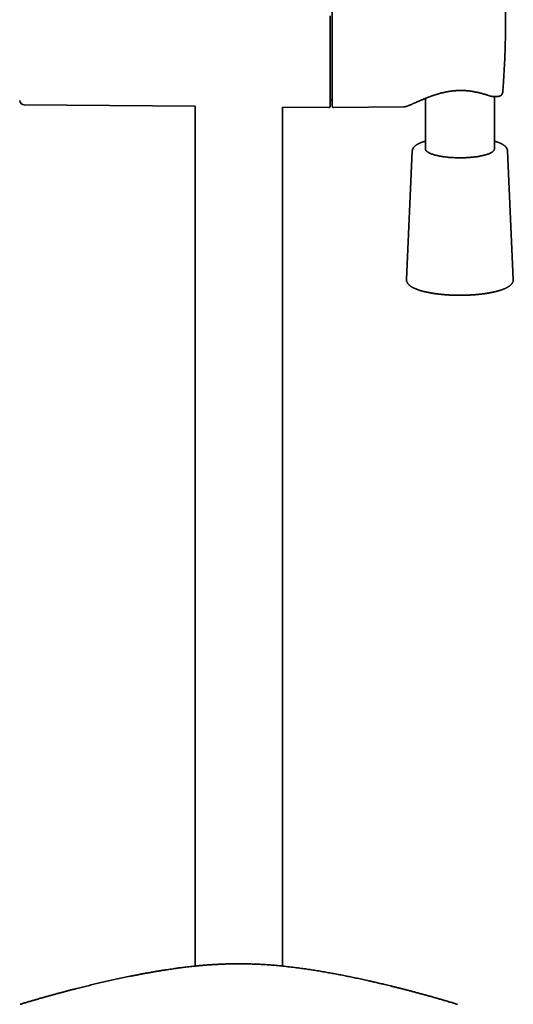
# Model space of a CAD drawing. Header units: millimetres. Extents: x 8 to 890, y 12 to 1884.
# Tile 20 of 26: x 412 to 520, y 1326 to 1540. Entities that reach past the tile are written whole.
import ezdxf

# ---------------------------------------------------------------- set-up
doc = ezdxf.new("R2010")
doc.units = ezdxf.units.MM

msp = doc.modelspace()

# ---------------------------------------------------------------- linework, layer by layer
at = {"color": 7, "linetype": 'Continuous', "lineweight": 35}
for p, q in [((517.47, 1524.7), (517.47, 1524.7)), ((479.9, 1522.98), (480.35, 1522.98)), ((500.65, 1523.35), (500.65, 1512.34)), ((515.54, 1523.76), (516.5, 1523.78)), ((515.65, 1512.34), (515.65, 1523.76)), ((413.27, 1521.93), (450.5, 1521.61)), ((450.5, 1521.61), (450.5, 1334.41)), ((469.5, 1334.41), (469.5, 1521.44)), ((469.5, 1521.44), (479.6, 1521.36)), ((480.65, 1521.36), (495.92, 1521.49)), ((495.92, 1521.49), (495.92, 1521.49)), ((497.78, 1511.91), (496.52, 1483.9)), ((519.78, 1483.9), (518.52, 1511.91))]:
    msp.add_line(p, q, dxfattribs=at)
at = {"color": 7, "linetype": 'Continuous', "lineweight": 35, "flags": 128}
for points in [[(507.55, 1510.41), (507.29, 1510.42), (507.03, 1510.42), (506.77, 1510.44), (506.52, 1510.45), (506.27, 1510.47), (506.01, 1510.48), (505.77, 1510.5), (505.52, 1510.53), (505.28, 1510.55), (505.04, 1510.58), (504.8, 1510.61), (504.57, 1510.64), (504.35, 1510.67), (504.13, 1510.71), (503.91, 1510.74), (503.7, 1510.78), (503.49, 1510.82), (503.29, 1510.87), (503.09, 1510.91), (502.9, 1510.96), (502.72, 1511), (502.54, 1511.05), (502.37, 1511.11), (502.21, 1511.16), (502.06, 1511.21), (501.91, 1511.27), (501.77, 1511.32), (501.64, 1511.38), (501.51, 1511.44), (501.39, 1511.5), (501.28, 1511.56), (501.18, 1511.62), (501.09, 1511.69), (501.01, 1511.75), (500.93, 1511.82), (500.87, 1511.88), (500.81, 1511.95), (500.76, 1512.01), (500.72, 1512.08), (500.69, 1512.15), (500.67, 1512.21), (500.65, 1512.28), (500.65, 1512.34)], [(515.65, 1512.34), (515.65, 1512.31), (515.64, 1512.24), (515.62, 1512.17), (515.59, 1512.1), (515.56, 1512.04), (515.51, 1511.97), (515.46, 1511.91), (515.39, 1511.84), (515.32, 1511.78), (515.24, 1511.71), (515.15, 1511.65), (515.05, 1511.59), (514.95, 1511.52), (514.83, 1511.46), (514.71, 1511.4), (514.58, 1511.35), (514.44, 1511.29), (514.3, 1511.23), (514.15, 1511.18), (513.99, 1511.12), (513.82, 1511.07), (513.64, 1511.02), (513.46, 1510.97), (513.28, 1510.93), (513.08, 1510.88), (512.88, 1510.84), (512.68, 1510.8), (512.47, 1510.76), (512.25, 1510.72), (512.03, 1510.68), (511.81, 1510.65), (511.58, 1510.62), (511.35, 1510.59), (511.11, 1510.56), (510.87, 1510.53), (510.62, 1510.51), (510.38, 1510.49), (510.13, 1510.47), (509.87, 1510.45), (509.62, 1510.44), (509.36, 1510.43), (509.11, 1510.42), (508.85, 1510.41), (508.59, 1510.41), (508.33, 1510.4), (508.07, 1510.4), (507.81, 1510.4), (507.55, 1510.41)]]:
    msp.add_lwpolyline(points, dxfattribs=at)
at = {"color": 7, "linetype": 'Continuous', "lineweight": 35}
for centre, radius, start, end in [((413.28, 1522.93), 1, 181.762, 269.5), ((479.6, 1521.66), 0.3, 269.5, 0), ((480.65, 1521.66), 0.3, 180, 270.5)]:
    msp.add_arc(centre, radius, start, end, dxfattribs=at)
for points, knots in [([(480.35, 1561.05), (480.35, 1561.05), (480.35, 1561.05), (480.35, 1561.03), (480.35, 1560.98), (480.35, 1560.92), (480.35, 1560.84), (480.35, 1560.75), (480.35, 1560.64), (480.35, 1560.52), (480.35, 1560.37), (480.35, 1560.22), (480.35, 1560.06), (480.35, 1559.91), (480.35, 1559.74), (480.35, 1559.56), (480.35, 1559.37), (480.35, 1559.18), (480.35, 1558.94), (480.35, 1558.66), (480.35, 1558.33), (480.35, 1557.99), (480.35, 1557.62), (480.35, 1557.24), (480.35, 1556.81), (480.35, 1556.32), (480.35, 1555.78), (480.35, 1555.22), (480.35, 1554.63), (480.35, 1554.05), (480.35, 1553.49), (480.35, 1552.95), (480.35, 1552.39), (480.35, 1551.83), (480.35, 1551.25), (480.35, 1550.69), (480.35, 1550.15), (480.35, 1549.64), (480.35, 1549.12), (480.35, 1548.59), (480.35, 1548.06), (480.35, 1547.52), (480.35, 1546.97), (480.35, 1546.39), (480.35, 1545.8), (480.35, 1545.2), (480.35, 1544.6), (480.35, 1544), (480.35, 1543.4), (480.35, 1542.74), (480.35, 1542.01), (480.35, 1541.22), (480.35, 1540.43), (480.35, 1539.9), (480.35, 1539.64)], [0, 0, 0, 0, 0.004056, 0.028316, 0.05263, 0.070312, 0.087963, 0.105598, 0.123233, 0.140884, 0.158564, 0.177056, 0.191766, 0.206459, 0.221145, 0.235831, 0.250527, 0.265241, 0.279983, 0.300328, 0.32063, 0.34091, 0.361191, 0.381498, 0.401853, 0.426783, 0.451651, 0.476501, 0.501375, 0.526315, 0.547096, 0.567829, 0.58854, 0.609252, 0.629991, 0.65078, 0.668223, 0.685631, 0.703018, 0.720399, 0.737789, 0.755201, 0.772652, 0.7914, 0.810111, 0.828803, 0.847495, 0.866204, 0.884949, 0.902909, 0.927183, 0.95143, 0.975689, 1, 1, 1, 1]), ([(517.47, 1524.7), (517.48, 1524.88), (517.53, 1525.49), (517.61, 1526.52), (517.69, 1527.78), (517.77, 1529.06), (517.84, 1530.33), (517.9, 1531.6), (517.95, 1532.87), (518, 1534.14), (518.03, 1535.41), (518.06, 1536.69), (518.08, 1537.96), (518.09, 1539.23), (518.1, 1540.51), (518.09, 1541.78), (518.08, 1543.05), (518.06, 1544.33), (518.03, 1545.6), (517.99, 1546.87), (517.95, 1548.15), (517.9, 1549.42), (517.83, 1550.69), (517.76, 1551.96), (517.69, 1553.24), (517.6, 1554.51), (517.53, 1555.53), (517.48, 1556.13), (517.46, 1556.3)], [0, 0, 0, 0, 0.017208, 0.057443, 0.09768, 0.137918, 0.178159, 0.218402, 0.258646, 0.298892, 0.33914, 0.37939, 0.419642, 0.459896, 0.500152, 0.540409, 0.580669, 0.620931, 0.661194, 0.70146, 0.741727, 0.781997, 0.822268, 0.862542, 0.902817, 0.943095, 0.983375, 1, 1, 1, 1]), ([(479.9, 1521.66), (479.9, 1521.66), (479.9, 1521.66), (479.9, 1521.69), (479.9, 1521.73), (479.9, 1521.79), (479.9, 1521.86), (479.9, 1521.96), (479.9, 1522.06), (479.9, 1522.18), (479.9, 1522.29), (479.9, 1522.42), (479.9, 1522.56), (479.9, 1522.71), (479.9, 1522.87), (479.9, 1523.06), (479.9, 1523.29), (479.9, 1523.57), (479.9, 1523.86), (479.9, 1524.17), (479.9, 1524.51), (479.9, 1524.89), (479.9, 1525.32), (479.9, 1525.81), (479.9, 1526.32), (479.9, 1526.86), (479.9, 1527.39), (479.9, 1527.91), (479.9, 1528.41), (479.9, 1528.93), (479.9, 1529.46), (479.9, 1530.01), (479.9, 1530.54), (479.9, 1531.05), (479.9, 1531.54), (479.9, 1532.04), (479.9, 1532.54), (479.9, 1533.06), (479.9, 1533.57), (479.9, 1534.11), (479.9, 1534.67), (479.9, 1535.25), (479.9, 1535.84), (479.9, 1536.42), (479.9, 1537.02), (479.9, 1537.61), (479.9, 1538.26), (479.9, 1538.98), (479.9, 1539.77), (479.9, 1540.56), (479.9, 1541.09), (479.9, 1541.35)], [0, 0, 0, 0, 0.0186638, 0.0372953, 0.0559105, 0.0745255, 0.0931562, 0.1118188, 0.1313377, 0.1468651, 0.1623749, 0.1778763, 0.1933785, 0.2088908, 0.2244226, 0.2399829, 0.2614589, 0.2828881, 0.3042946, 0.3257031, 0.3471379, 0.3686233, 0.3949381, 0.4211882, 0.4474187, 0.4736744, 0.5000002, 0.5219353, 0.5438204, 0.5656814, 0.5875443, 0.6094352, 0.63138, 0.6497916, 0.6681663, 0.6865193, 0.704866, 0.7232217, 0.741602, 0.7600219, 0.7798113, 0.7995618, 0.8192926, 0.8390227, 0.8587712, 0.8785573, 0.8975152, 0.9231377, 0.9487316, 0.9743385, 1, 1, 1, 1]), ([(480.35, 1539.64), (480.35, 1539.44), (480.35, 1539.06), (480.35, 1538.49), (480.35, 1537.92), (480.35, 1537.36), (480.35, 1536.79), (480.35, 1536.22), (480.35, 1535.69), (480.35, 1535.2), (480.35, 1534.74), (480.35, 1534.29), (480.35, 1533.85), (480.35, 1533.4), (480.35, 1532.97), (480.35, 1532.48), (480.35, 1531.94), (480.35, 1531.37), (480.35, 1530.8), (480.35, 1530.25), (480.35, 1529.71), (480.35, 1529.14), (480.35, 1528.55), (480.35, 1527.94), (480.35, 1527.36), (480.35, 1526.8), (480.35, 1526.29), (480.35, 1525.84), (480.35, 1525.43), (480.35, 1525.04), (480.35, 1524.67), (480.35, 1524.32), (480.35, 1524.01), (480.35, 1523.73), (480.35, 1523.48), (480.35, 1523.25), (480.35, 1523.03), (480.35, 1522.83), (480.35, 1522.65), (480.35, 1522.47), (480.35, 1522.31), (480.35, 1522.16), (480.35, 1522.03), (480.35, 1521.92), (480.35, 1521.83), (480.35, 1521.76), (480.35, 1521.7), (480.35, 1521.66), (480.35, 1521.66), (480.35, 1521.66)], [0, 0, 0, 0, 0.019764, 0.039493, 0.059204, 0.078913, 0.098639, 0.118397, 0.139063, 0.155504, 0.171926, 0.188339, 0.204753, 0.221178, 0.237624, 0.254099, 0.276838, 0.299528, 0.322194, 0.344862, 0.367557, 0.390306, 0.418169, 0.445963, 0.473737, 0.501537, 0.529411, 0.552637, 0.575809, 0.598956, 0.622105, 0.645283, 0.668519, 0.688014, 0.707469, 0.726902, 0.746327, 0.765763, 0.785224, 0.804728, 0.825681, 0.846593, 0.867485, 0.888376, 0.909286, 0.930236, 0.950307, 0.977434, 1, 1, 1, 1]), ([(495.92, 1521.49), (495.94, 1521.49), (496, 1521.49), (496.07, 1521.5), (496.14, 1521.51), (496.2, 1521.52), (496.27, 1521.53), (496.34, 1521.55), (496.41, 1521.57), (496.49, 1521.59), (496.59, 1521.62), (496.71, 1521.66), (496.84, 1521.71), (496.98, 1521.77), (497.14, 1521.83), (497.31, 1521.9), (497.47, 1521.97), (497.64, 1522.04), (497.81, 1522.12), (497.98, 1522.19), (498.15, 1522.27), (498.33, 1522.35), (498.53, 1522.44), (498.7, 1522.51), (498.84, 1522.58), (498.94, 1522.62), (499.03, 1522.66), (499.11, 1522.69), (499.17, 1522.72), (499.21, 1522.74), (499.24, 1522.75), (499.28, 1522.77), (499.32, 1522.79), (499.38, 1522.81), (499.45, 1522.84), (499.55, 1522.89), (499.67, 1522.94), (499.8, 1522.99), (499.98, 1523.07), (500.2, 1523.16), (500.45, 1523.27), (500.7, 1523.37), (500.93, 1523.46), (501.15, 1523.55), (501.34, 1523.62), (501.48, 1523.67), (501.59, 1523.71), (501.7, 1523.75), (501.81, 1523.79), (501.91, 1523.83), (502.01, 1523.87), (502.1, 1523.89), (502.16, 1523.92), (502.22, 1523.94), (502.28, 1523.96), (502.37, 1523.99), (502.47, 1524.02), (502.59, 1524.06), (502.74, 1524.11), (502.9, 1524.16), (503.15, 1524.24), (503.5, 1524.34), (503.94, 1524.47), (504.4, 1524.58), (504.78, 1524.67), (505.07, 1524.73), (505.25, 1524.76), (505.41, 1524.79), (505.55, 1524.82), (505.67, 1524.84), (505.76, 1524.85), (505.83, 1524.86), (505.89, 1524.87), (505.94, 1524.88), (505.99, 1524.89), (506.05, 1524.9), (506.14, 1524.91), (506.25, 1524.92), (506.38, 1524.94), (506.53, 1524.96), (506.77, 1524.99), (507.1, 1525.02), (507.52, 1525.04), (507.96, 1525.06), (508.34, 1525.06), (508.64, 1525.06), (508.87, 1525.05), (509.1, 1525.04), (509.34, 1525.03), (509.56, 1525.02), (509.78, 1525), (509.98, 1524.98), (510.17, 1524.96), (510.32, 1524.94), (510.45, 1524.92), (510.54, 1524.91), (510.61, 1524.9), (510.68, 1524.89), (510.76, 1524.88), (510.86, 1524.86), (510.99, 1524.84), (511.13, 1524.82), (511.33, 1524.78), (511.59, 1524.73), (511.91, 1524.66), (512.24, 1524.59), (512.6, 1524.5), (512.98, 1524.4), (513.36, 1524.29), (513.76, 1524.17), (514.17, 1524.04), (514.44, 1523.94), (514.58, 1523.9)], [0, 0, 0, 0, 0.006915, 0.014926, 0.022336, 0.02909, 0.035302, 0.044293, 0.0527, 0.061812, 0.074922, 0.088954, 0.103908, 0.119781, 0.136082, 0.151789, 0.166907, 0.181439, 0.19539, 0.208763, 0.222198, 0.235678, 0.249852, 0.264717, 0.271963, 0.279014, 0.285038, 0.290003, 0.293909, 0.296357, 0.298116, 0.30022, 0.30309, 0.306728, 0.311132, 0.317305, 0.32454, 0.332817, 0.341289, 0.356865, 0.371442, 0.385023, 0.397612, 0.409438, 0.421476, 0.426875, 0.432336, 0.437859, 0.443444, 0.449011, 0.453848, 0.458401, 0.461711, 0.464024, 0.466899, 0.470947, 0.475973, 0.481976, 0.488953, 0.49684, 0.504984, 0.524522, 0.544535, 0.565021, 0.585974, 0.594311, 0.602037, 0.608854, 0.614763, 0.619425, 0.623312, 0.626426, 0.628766, 0.630369, 0.632234, 0.634817, 0.638486, 0.643022, 0.648423, 0.654687, 0.661617, 0.677696, 0.694553, 0.712191, 0.730617, 0.739651, 0.748867, 0.758265, 0.767841, 0.776991, 0.785331, 0.794119, 0.801778, 0.808307, 0.813702, 0.817201, 0.819972, 0.822456, 0.825593, 0.829415, 0.835289, 0.841593, 0.84828, 0.860796, 0.874475, 0.88931, 0.905278, 0.922383, 0.940299, 0.959308, 0.979224, 1, 1, 1, 1]), ([(516.5, 1523.78), (516.5, 1523.78), (516.54, 1523.78), (516.6, 1523.79), (516.69, 1523.81), (516.78, 1523.83), (516.86, 1523.86), (516.95, 1523.9), (517.03, 1523.95), (517.1, 1524), (517.17, 1524.06), (517.23, 1524.13), (517.28, 1524.2), (517.33, 1524.27), (517.37, 1524.34), (517.4, 1524.42), (517.43, 1524.49), (517.45, 1524.57), (517.46, 1524.63), (517.47, 1524.69), (517.47, 1524.73), (517.47, 1524.75), (517.47, 1524.75)], [0, 0, 0, 0, 0.005862, 0.065773, 0.125915, 0.186306, 0.246977, 0.307973, 0.369364, 0.431248, 0.493771, 0.550243, 0.606625, 0.662854, 0.718817, 0.774285, 0.828719, 0.880524, 0.923276, 0.957508, 0.998053, 1, 1, 1, 1]), ([(514.58, 1523.9), (514.63, 1523.88), (514.72, 1523.85), (514.86, 1523.82), (514.97, 1523.8), (515.05, 1523.78), (515.13, 1523.77), (515.2, 1523.76), (515.3, 1523.76), (515.41, 1523.75), (515.5, 1523.75), (515.54, 1523.76)], [0, 0, 0, 0, 0.170306, 0.312536, 0.427356, 0.515378, 0.576828, 0.655378, 0.752084, 0.866962, 1, 1, 1, 1]), ([(500.65, 1514.04), (500.6, 1514.03), (500.49, 1514), (500.31, 1513.94), (500.13, 1513.88), (499.95, 1513.82), (499.77, 1513.75), (499.6, 1513.68), (499.44, 1513.62), (499.29, 1513.54), (499.14, 1513.47), (498.99, 1513.4), (498.86, 1513.32), (498.72, 1513.24), (498.6, 1513.16), (498.48, 1513.07), (498.38, 1512.98), (498.27, 1512.89), (498.18, 1512.8), (498.1, 1512.7), (498.03, 1512.6), (497.96, 1512.51), (497.91, 1512.41), (497.87, 1512.31), (497.83, 1512.21), (497.8, 1512.11), (497.79, 1512.01), (497.78, 1511.95), (497.78, 1511.91), (497.78, 1511.91)], [0, 0, 0, 0, 0.028928, 0.068838, 0.10885, 0.148975, 0.189227, 0.229619, 0.270165, 0.310879, 0.351776, 0.392863, 0.434143, 0.475605, 0.517216, 0.558906, 0.600504, 0.641805, 0.682544, 0.722431, 0.761202, 0.798683, 0.834821, 0.869673, 0.90338, 0.936133, 0.968141, 0.999623, 1, 1, 1, 1]), ([(518.52, 1511.91), (518.52, 1511.93), (518.52, 1511.98), (518.51, 1512.06), (518.49, 1512.15), (518.46, 1512.25), (518.42, 1512.34), (518.38, 1512.43), (518.32, 1512.53), (518.26, 1512.62), (518.2, 1512.71), (518.12, 1512.8), (518.03, 1512.89), (517.93, 1512.97), (517.83, 1513.06), (517.71, 1513.14), (517.59, 1513.23), (517.46, 1513.31), (517.33, 1513.39), (517.18, 1513.46), (517.03, 1513.54), (516.88, 1513.61), (516.71, 1513.68), (516.54, 1513.74), (516.37, 1513.81), (516.19, 1513.87), (516, 1513.94), (515.82, 1513.99), (515.7, 1514.03), (515.65, 1514.04)], [0, 0, 0, 0, 0.015704, 0.046784, 0.078024, 0.109628, 0.141798, 0.174726, 0.208594, 0.243556, 0.279719, 0.317125, 0.355727, 0.395385, 0.43588, 0.476955, 0.518366, 0.559908, 0.601408, 0.642781, 0.683988, 0.725014, 0.765857, 0.806525, 0.84703, 0.887384, 0.927603, 0.967699, 1, 1, 1, 1]), ([(496.52, 1483.9), (496.52, 1483.89), (496.52, 1483.84), (496.52, 1483.76), (496.54, 1483.66), (496.55, 1483.56), (496.58, 1483.46), (496.62, 1483.36), (496.66, 1483.27), (496.71, 1483.17), (496.77, 1483.08), (496.84, 1482.98), (496.92, 1482.89), (497, 1482.79), (497.1, 1482.7), (497.2, 1482.61), (497.31, 1482.52), (497.43, 1482.43), (497.56, 1482.35), (497.7, 1482.26), (497.84, 1482.18), (497.99, 1482.1), (498.15, 1482.03), (498.31, 1481.95), (498.48, 1481.88), (498.66, 1481.8), (498.84, 1481.74), (499.03, 1481.67), (499.22, 1481.6), (499.42, 1481.54), (499.63, 1481.47), (499.84, 1481.41), (500.05, 1481.35), (500.28, 1481.3), (500.5, 1481.24), (500.74, 1481.19), (500.97, 1481.14), (501.21, 1481.09), (501.46, 1481.04), (501.71, 1480.99), (501.97, 1480.95), (502.23, 1480.9), (502.49, 1480.86), (502.76, 1480.82), (503.03, 1480.79), (503.3, 1480.75), (503.58, 1480.72), (503.86, 1480.69), (504.15, 1480.66), (504.43, 1480.63), (504.72, 1480.61), (505.01, 1480.58), (505.31, 1480.56), (505.6, 1480.54), (505.9, 1480.53), (506.2, 1480.51), (506.5, 1480.5), (506.8, 1480.49), (507.11, 1480.48), (507.41, 1480.48), (507.71, 1480.47), (508.02, 1480.47), (508.32, 1480.47), (508.63, 1480.47), (508.93, 1480.48), (509.23, 1480.48), (509.53, 1480.49), (509.84, 1480.5), (510.14, 1480.51), (510.44, 1480.53), (510.73, 1480.55), (511.03, 1480.57), (511.32, 1480.59), (511.61, 1480.61), (511.9, 1480.64), (512.19, 1480.66), (512.47, 1480.69), (512.75, 1480.72), (513.03, 1480.76), (513.3, 1480.79), (513.57, 1480.83), (513.84, 1480.87), (514.1, 1480.91), (514.36, 1480.95), (514.62, 1481), (514.87, 1481.04), (515.11, 1481.09), (515.35, 1481.14), (515.59, 1481.19), (515.82, 1481.25), (516.05, 1481.3), (516.27, 1481.36), (516.48, 1481.42), (516.69, 1481.48), (516.9, 1481.54), (517.1, 1481.61), (517.29, 1481.67), (517.47, 1481.74), (517.66, 1481.81), (517.83, 1481.88), (518, 1481.95), (518.16, 1482.03), (518.32, 1482.11), (518.46, 1482.19), (518.61, 1482.27), (518.74, 1482.35), (518.87, 1482.44), (518.99, 1482.53), (519.11, 1482.62), (519.21, 1482.71), (519.31, 1482.81), (519.4, 1482.91), (519.48, 1483.01), (519.55, 1483.11), (519.61, 1483.21), (519.66, 1483.31), (519.7, 1483.41), (519.73, 1483.52), (519.76, 1483.62), (519.77, 1483.72), (519.78, 1483.82), (519.78, 1483.88), (519.78, 1483.91)], [0, 0, 0, 0, 0.0030966, 0.0099412, 0.016779, 0.0236436, 0.0305761, 0.0376166, 0.0448034, 0.0521713, 0.0597501, 0.0675606, 0.0756116, 0.0838962, 0.0923912, 0.1010592, 0.1098551, 0.1187331, 0.1276533, 0.1365833, 0.1454985, 0.154388, 0.1632462, 0.1720708, 0.1808621, 0.1896213, 0.1983505, 0.2070519, 0.2157279, 0.2243809, 0.2330129, 0.241626, 0.250222, 0.2588027, 0.2673694, 0.2759235, 0.2844664, 0.2929989, 0.3015222, 0.3100371, 0.3185444, 0.3270447, 0.3355388, 0.3440272, 0.3525105, 0.3609891, 0.3694634, 0.3779339, 0.386401, 0.3948649, 0.403326, 0.4117846, 0.4202409, 0.4286953, 0.4371479, 0.4455989, 0.4540487, 0.4624974, 0.4709451, 0.4793921, 0.4878387, 0.4962848, 0.5047308, 0.5131769, 0.521623, 0.5300695, 0.5385165, 0.5469641, 0.5554127, 0.5638623, 0.5723132, 0.5807655, 0.5892196, 0.5976756, 0.6061338, 0.6145945, 0.6230578, 0.6315242, 0.639994, 0.6484674, 0.656945, 0.6654271, 0.6739141, 0.6824066, 0.6909051, 0.6994102, 0.7079225, 0.716443, 0.7249722, 0.7335112, 0.742061, 0.7506227, 0.7591975, 0.7677869, 0.7763925, 0.7850159, 0.793659, 0.8023241, 0.8110132, 0.8197289, 0.8284735, 0.8372495, 0.8460591, 0.8549036, 0.8637833, 0.8726963, 0.881637, 0.8905946, 0.8995438, 0.9084509, 0.9172731, 0.9259598, 0.9344597, 0.942731, 0.950749, 0.9585099, 0.9660284, 0.9733332, 0.9804612, 0.9874535, 0.9943526, 1, 1, 1, 1]), ([(507.56, 1326.1), (507.45, 1326.13), (507.06, 1326.25), (506.4, 1326.45), (505.57, 1326.7), (504.75, 1326.95), (503.94, 1327.18), (503.13, 1327.41), (502.31, 1327.65), (501.48, 1327.88), (500.63, 1328.12), (499.8, 1328.34), (498.98, 1328.56), (498.18, 1328.78), (497.39, 1328.99), (496.62, 1329.19), (495.87, 1329.38), (495.14, 1329.56), (494.43, 1329.74), (493.74, 1329.91), (493.08, 1330.07), (492.44, 1330.23), (491.84, 1330.38), (491.27, 1330.51), (490.73, 1330.64), (490.21, 1330.76), (489.71, 1330.87), (489.23, 1330.98), (488.77, 1331.09), (488.05, 1331.25), (487.07, 1331.47), (485.84, 1331.73), (484.64, 1331.99), (483.45, 1332.23), (482.25, 1332.47), (481.04, 1332.7), (479.84, 1332.92), (478.63, 1333.13), (477.4, 1333.34), (476.16, 1333.54), (474.9, 1333.73), (473.57, 1333.92), (472.17, 1334.11), (470.7, 1334.28), (469.24, 1334.44), (467.83, 1334.57), (466.48, 1334.68), (465.19, 1334.76), (463.9, 1334.83), (462.62, 1334.87), (461.34, 1334.9), (460.05, 1334.91), (458.77, 1334.9), (457.61, 1334.88), (456.57, 1334.84), (455.66, 1334.8), (454.75, 1334.75), (453.85, 1334.7), (452.96, 1334.63), (452.1, 1334.56), (451.28, 1334.49), (450.51, 1334.41), (449.79, 1334.33), (449.14, 1334.26), (448.5, 1334.19), (447.93, 1334.12), (447.41, 1334.05), (446.95, 1333.99), (446.49, 1333.93), (445.97, 1333.86), (445.37, 1333.77), (444.71, 1333.67), (444.02, 1333.57), (443.3, 1333.45), (442.56, 1333.33), (441.79, 1333.2), (441.03, 1333.07), (440.26, 1332.93), (439.49, 1332.8), (438.71, 1332.65), (437.91, 1332.5), (437.11, 1332.34), (436.11, 1332.14), (434.94, 1331.9), (433.59, 1331.61), (432.26, 1331.32), (430.95, 1331.03), (429.67, 1330.73), (428.41, 1330.44), (427.19, 1330.14), (425.98, 1329.85), (424.97, 1329.59), (424.11, 1329.37), (423.42, 1329.2), (422.7, 1329.01), (421.96, 1328.81), (421.21, 1328.61), (420.44, 1328.41), (419.66, 1328.2), (418.87, 1327.98), (418.09, 1327.76), (417.33, 1327.55), (416.58, 1327.33), (415.83, 1327.11), (415.07, 1326.89), (414.29, 1326.66), (413.51, 1326.43), (412.89, 1326.24), (412.54, 1326.13), (412.44, 1326.1)], [0, 0, 0, 0, 0.0044021, 0.0151069, 0.0255891, 0.0358488, 0.045886, 0.0557009, 0.0652933, 0.0755881, 0.0856139, 0.0953707, 0.1048586, 0.1140776, 0.1230276, 0.1317086, 0.1401207, 0.1482641, 0.1561386, 0.1636109, 0.1708239, 0.1777776, 0.184472, 0.1904374, 0.1961806, 0.2017018, 0.2070009, 0.2120779, 0.2169328, 0.2216234, 0.2346138, 0.2477875, 0.2597054, 0.2717703, 0.2839825, 0.2963423, 0.308225, 0.3202417, 0.3323928, 0.3446783, 0.3570038, 0.3692496, 0.3835798, 0.3977996, 0.4119091, 0.4259082, 0.4383141, 0.4506317, 0.4628628, 0.4750668, 0.4872703, 0.4994724, 0.5116723, 0.5238694, 0.5325603, 0.5412491, 0.5499353, 0.5586034, 0.5670673, 0.5752723, 0.5832185, 0.590906, 0.597457, 0.6038076, 0.609958, 0.6159083, 0.6204431, 0.6248576, 0.6293283, 0.6339572, 0.6402049, 0.6467193, 0.6535003, 0.6605479, 0.667862, 0.6754426, 0.6832896, 0.6907165, 0.6983672, 0.7062416, 0.7143367, 0.7224907, 0.7306133, 0.744636, 0.7585649, 0.7724004, 0.7861426, 0.7997914, 0.8131057, 0.8263308, 0.8394668, 0.8525134, 0.8600603, 0.8678897, 0.8760017, 0.8843965, 0.8930741, 0.9018719, 0.9109424, 0.9202857, 0.9299016, 0.9387179, 0.9477516, 0.957003, 0.9664719, 0.9761585, 0.9860627, 0.9961848, 1, 1, 1, 1]), ([(412.44, 1326.1), (412.43, 1326.1), (412.4, 1326.09), (412.39, 1326.09), (412.38, 1326.08)], [0, 0, 0, 0, 0.524743, 1, 1, 1, 1]), ([(507.62, 1326.08), (507.61, 1326.09), (507.6, 1326.09), (507.58, 1326.09), (507.56, 1326.1)], [0, 0, 0, 0, 0.418975, 1, 1, 1, 1])]:
    msp.add_open_spline(points, degree=3, knots=knots, dxfattribs=at)

doc.saveas('drawing.dxf')
